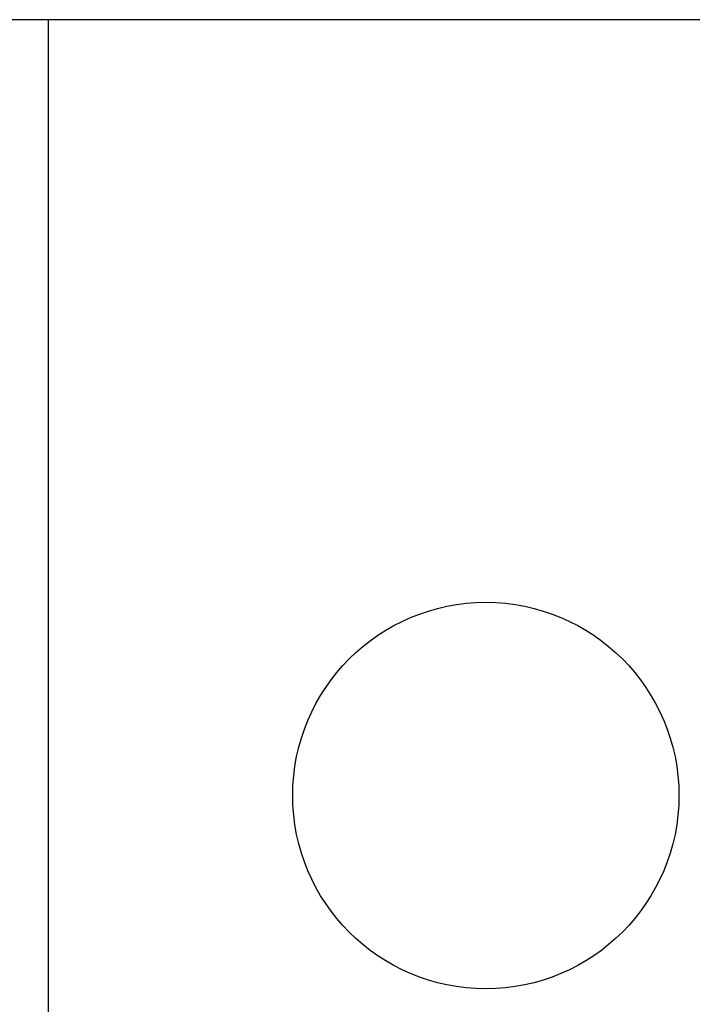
# Model space of a CAD drawing. Extents: x 0 to 210, y 0 to 297.
# Tile 32 of 68: x 147.35 to 149.38, y 187.53 to 190.49. Entities that reach past the tile are written whole.
import ezdxf

# ---------------------------------------------------------------- set-up
doc = ezdxf.new("R2010")
doc.units = 0
doc.layers.get('0').update_dxf_attribs({"linetype": 'CONTINUOUS'})
doc.layers.add('BL$4----', color=7, linetype='CONTINUOUS')
doc.layers.add('ET$1A---_TEKST', color=7, linetype='CONTINUOUS')

msp = doc.modelspace()

# ---------------------------------------------------------------- linework, layer by layer
for p, q in [((147.4387, 190.4949), (143.4844, 190.4949)), ((151.393, 190.4949), (147.4387, 190.4949))]:
    msp.add_line(p, q)
at = {"layer": 'BL$4----'}
msp.add_circle((148.759, 188.1549), 0.5828, dxfattribs=at)
at = {"layer": 'ET$1A---_TEKST'}
msp.add_line((147.4387, 190.4949), (147.4387, 185.8149), dxfattribs=at)
msp.add_line((147.4387, 190.4949), (147.4387, 185.8149), dxfattribs=at)

doc.saveas('drawing.dxf')
